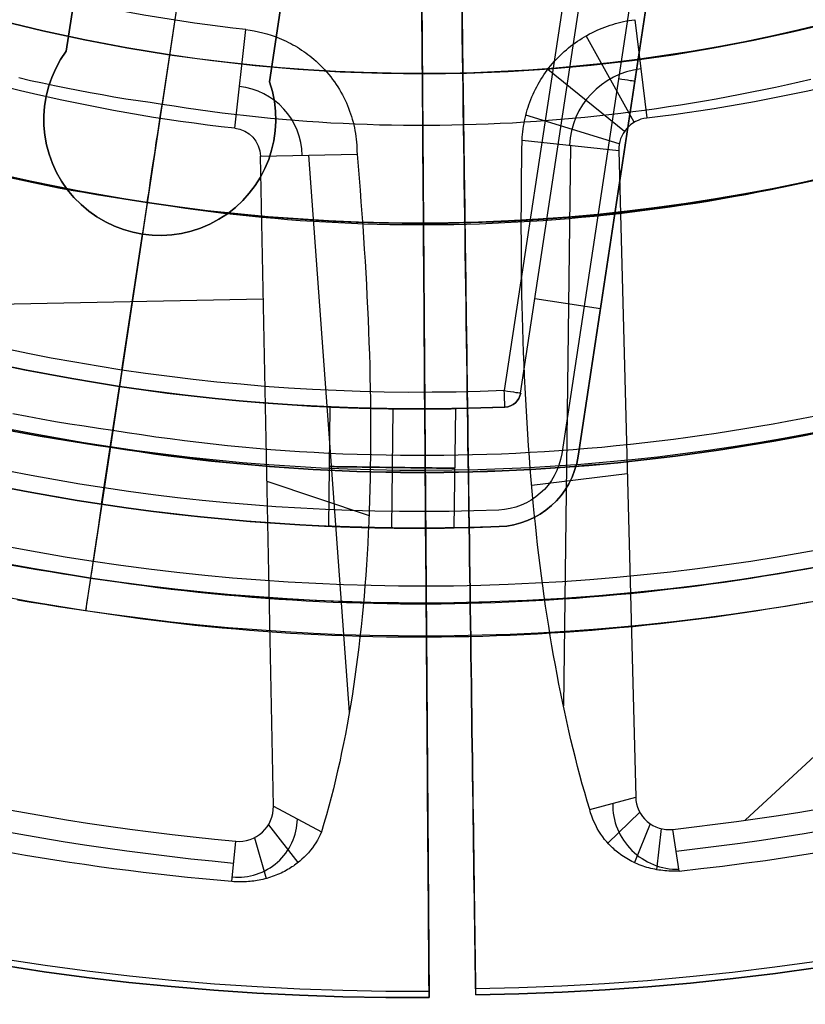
# Model space of a CAD drawing. Extents: x 1448 to 2588, y -916 to 723.
# Tile 7 of 37: x 2005 to 2029, y -1 to 29. Entities that reach past the tile are written whole.
import ezdxf

# ---------------------------------------------------------------- set-up
doc = ezdxf.new("R2010")
doc.units = 0
doc.layers.add('1', color=7, linetype='CONTINUOUS')

msp = doc.modelspace()

# ---------------------------------------------------------------- linework, layer by layer
at = {"layer": '1', "color": 250}
for p, q in [((2014.466, 59.699, 110.735), (2009.459, 26.544, 110.735)), ((2014.176, 57.774, 584.2), (2007.896, 16.195, 584.2)), ((2014.176, 57.774, 585.2), (2007.896, 16.195, 585.2)), ((2011.349, 39.058, 43.739), (2007.971, 16.698, 43.739)), ((2017.241, 37.258, 20.937), (2017.514, -0.432, 20.937)), ((2018.396, 37.335, 20.937), (2018.92, -0.352, 20.937)), ((2027.053, 4.924, 25.37), (2054.272, 30.163, 25.37)), ((2023.721, 29.1, 39.778), (2024.082, 26.132, 25.37)), ((2011.649, 25.829, 25.37), (2011.982, 28.8, 39.772)), ((2023.702, 26.001, 25.37), (2022.257, 28.615, 39.759)), ((2009.685, 28.042, 100.739), (2007.374, 12.74, 100.739)), ((2009.685, 28.042, 52.239), (2007.896, 16.197, 52.239)), ((2009.685, 28.042, 52.239), (2009.685, 28.042, 100.739)), ((2023.409, 25.725, 25.37), (2021.1, 27.601, 39.691)), ((2018.542, 26.785, 2.281), (2018.542, 26.785, 39.628)), ((2017.318, 26.707, 2.281), (2017.318, 26.707, 39.628)), ((2023.254, 25.354, 25.37), (2020.435, 26.222, 39.557)), ((2020.323, 25.465, 39.461), (2023.238, 25.152, 25.37)), ((2021.78, 25.309, 32.416), (2021.566, 8.377, 32.416)), ((2012.425, 24.978, 25.37), (2015.34, 25.036, 39.415)), ((2012.817, 5.345, 25.37), (2012.425, 24.978, 25.37)), ((2015.111, 8.191, 32.392), (2013.882, 25.007, 32.392)), ((2023.238, 25.152, 25.37), (2023.75, 5.625, 25.37)), ((2009.011, 23.577, 102.539), (2007.374, 12.74, 102.539)), ((2009.011, 23.577, 102.539), (2009.011, 23.577, 107.735)), ((1973.479, 19.891, 25.37), (2012.511, 20.669, 25.37)), ((2007.896, 16.197, 44.246), (2007.896, 16.197, 52.239)), ((2023.494, 15.388, 25.37), (2020.612, 15.035, 36.397)), ((2012.621, 15.162, 25.37), (2015.703, 14.129, 36.028)), ((2007.374, 12.74, 100.739), (2007.374, 12.74, 102.539)), ((2007.298, 12.24, 639.2), (2007.149, 11.251, 639.2)), ((2007.298, 12.24, 589.2), (2007.298, 12.24, 639.2)), ((2007.149, 11.251, 589.2), (2007.149, 11.251, 639.2)), ((2022.362, 5.246, 29.763), (2023.75, 5.625, 25.37)), ((2012.817, 5.345, 25.37), (2014.266, 4.571, 29.279)), ((2023.873, 5.167, 25.37), (2022.908, 4.236, 28.749)), ((2012.668, 4.788, 25.37), (2013.558, 3.645, 28.319)), ((2024.19, 4.817, 25.37), (2023.712, 3.644, 28.076)), ((2024.516, 4.671, 25.37), (2024.381, 3.432, 27.789)), ((2025.066, 3.388, 27.672), (2024.872, 4.648, 25.37)), ((2011.565, 3.072, 27.58), (2011.68, 4.29, 25.37)), ((2012.246, 4.397, 25.37), (2012.596, 3.164, 27.754)), ((2017.514, -0.432, 16.07), (2017.513, -0.247, 16.07)), ((2017.514, -0.432, 23.63), (2017.513, -0.247, 23.63)), ((2018.918, -0.167, 16.07), (2018.92, -0.352, 16.07)), ((2018.918, -0.167, 23.63), (2018.92, -0.352, 23.63)), ((2017.514, -0.432, 16.07), (2017.514, -0.432, 23.63)), ((2018.92, -0.352, 23.63), (2018.92, -0.352, 16.07))]:
    msp.add_line(p, q, dxfattribs=at)
at = {"layer": '1', "color": 8}
for p, q in [((2023.945, 45.45, 638), (2019.784, 17.9, 638)), ((2020.278, 17.825, 637.5), (2024.439, 45.376, 637.5)), ((2009.072, 44.741, 640), (2006.567, 28.154, 640)), ((2006.567, 28.154, 638), (2009.072, 44.741, 638)), ((2006.567, 28.154, 639), (2009.072, 44.741, 639)), ((2015.202, 43.815, 638), (2012.697, 27.228, 638)), ((2012.697, 27.228, 640), (2015.202, 43.815, 640)), ((2015.202, 43.815, 639), (2012.697, 27.228, 639)), ((2024.906, 38.422, 640), (2021.518, 15.99, 640)), ((2022.012, 15.916, 639.5), (2025.435, 38.578, 639.5)), ((2020.278, 17.825, 630), (2022.088, 29.808, 630)), ((2024.065, 29.51, 630), (2022.012, 15.916, 630)), ((2006.567, 28.154, 640), (2006.567, 28.154, 638)), ((2012.697, 27.228, 638), (2012.697, 27.228, 640)), ((2005.929, 26.607, 640), (2005.929, 26.607, 638)), ((2012.85, 25.562, 640), (2012.85, 25.562, 638)), ((2008.247, 18.52, 638), (2008.867, 22.624, 638)), ((2008.867, 22.624, 640), (2008.867, 22.624, 638)), ((2020.708, 20.676, 630), (2022.686, 20.377, 630)), ((2007.634, 14.466, 630), (2008.172, 18.026, 630)), ((2008.172, 18.026, 637.5), (2008.172, 18.026, 630)), ((2020.278, 17.825, 630), (2020.278, 17.825, 637.5)), ((2014.524, 17.406, 634), (2014.476, 13.805, 634)), ((2014.524, 17.406, 634), (2014.476, 13.805, 634)), ((2016.424, 17.351, 635.9), (2016.376, 13.752, 635.9)), ((2016.424, 17.351, 632.1), (2016.376, 13.752, 632.1)), ((2018.276, 13.754, 634), (2018.324, 17.356, 634)), ((2019.805, 17.401, 630), (2019.805, 17.401, 637.5)), ((2022.012, 15.916, 630), (2022.012, 15.916, 639.5)), ((2007.634, 14.466, 639.5), (2007.634, 14.466, 630)), ((2019.634, 13.791, 639.5), (2019.634, 13.791, 630)), ((2019.634, 13.791, 630), (2019.634, 13.791, 639.5))]:
    msp.add_line(p, q, dxfattribs=at)
at = {"layer": '1', "color": 250}
for points in [[(2009.459, 26.544), (2009.095, 26.595), (2008.732, 26.648), (2008.369, 26.705), (2008.007, 26.765), (2007.646, 26.827), (2007.285, 26.892), (2006.925, 26.96), (2006.565, 27.03), (2006.207, 27.103), (2005.849, 27.179), (2005.491, 27.258), (2005.135, 27.34)], [(2029.036, 27.299), (2028.681, 27.216), (2028.326, 27.135), (2027.97, 27.057), (2027.613, 26.981), (2027.256, 26.908), (2026.898, 26.837), (2026.54, 26.769), (2026.181, 26.703), (2025.822, 26.64), (2025.462, 26.579), (2025.102, 26.521), (2024.742, 26.466), (2024.381, 26.413), (2024.02, 26.362), (2023.659, 26.314), (2023.297, 26.269), (2022.935, 26.227), (2022.572, 26.187), (2022.21, 26.149), (2021.847, 26.114), (2021.483, 26.082), (2021.12, 26.053), (2020.756, 26.026), (2020.392, 26.002), (2020.028, 25.98), (2019.664, 25.961), (2019.299, 25.945), (2018.935, 25.931), (2018.57, 25.921), (2018.205, 25.912), (2017.84, 25.907), (2017.475, 25.904), (2017.11, 25.904), (2016.745, 25.907), (2016.38, 25.912), (2016.015, 25.92), (2015.65, 25.931), (2015.285, 25.945), (2014.92, 25.961), (2014.555, 25.98), (2014.19, 26.002), (2013.825, 26.027), (2013.46, 26.055), (2013.095, 26.085), (2012.731, 26.118), (2012.366, 26.154), (2012.002, 26.193), (2011.638, 26.234), (2011.274, 26.279), (2010.911, 26.326), (2010.547, 26.376), (2010.184, 26.429), (2009.821, 26.485), (2009.459, 26.544)], [(2009.011, 23.577), (2008.626, 23.631), (2008.242, 23.688), (2007.858, 23.748), (2007.475, 23.811), (2007.093, 23.877), (2006.712, 23.946), (2006.331, 24.017), (2005.951, 24.092), (2005.571, 24.169), (2005.192, 24.25), (2004.814, 24.333)], [(2028.965, 24.203), (2028.589, 24.12), (2028.211, 24.04), (2027.834, 23.962), (2027.455, 23.888), (2027.076, 23.815), (2026.697, 23.746), (2026.317, 23.679), (2025.937, 23.615), (2025.556, 23.553), (2025.175, 23.495), (2024.794, 23.439), (2024.412, 23.385), (2024.029, 23.335), (2023.647, 23.287), (2023.264, 23.242), (2022.88, 23.2), (2022.497, 23.16), (2022.113, 23.123), (2021.729, 23.089), (2021.344, 23.058), (2020.96, 23.03), (2020.575, 23.004), (2020.19, 22.981), (2019.804, 22.961), (2019.419, 22.944), (2019.033, 22.93), (2018.647, 22.918), (2018.262, 22.91), (2017.876, 22.904), (2017.49, 22.901), (2017.104, 22.901), (2016.717, 22.904), (2016.331, 22.909), (2015.945, 22.918), (2015.559, 22.93), (2015.173, 22.944), (2014.786, 22.961), (2014.4, 22.982), (2014.014, 23.005), (2013.628, 23.031), (2013.243, 23.06), (2012.857, 23.092), (2012.471, 23.127), (2012.086, 23.165), (2011.701, 23.206), (2011.316, 23.25), (2010.931, 23.297), (2010.546, 23.347), (2010.162, 23.4), (2009.778, 23.456), (2009.394, 23.515), (2009.011, 23.577)], [(2007.971, 16.698), (2007.538, 16.758), (2007.105, 16.823), (2006.673, 16.89), (2006.242, 16.961), (2005.812, 17.035), (2005.382, 17.113), (2004.953, 17.193)], [(2029.174, 17.132), (2028.748, 17.047), (2028.321, 16.966), (2027.894, 16.888), (2027.466, 16.812), (2027.038, 16.74), (2026.609, 16.671), (2026.18, 16.605), (2025.75, 16.542), (2025.32, 16.482), (2024.889, 16.425), (2024.458, 16.371), (2024.027, 16.32), (2023.595, 16.272), (2023.163, 16.228), (2022.73, 16.186), (2022.297, 16.148), (2021.864, 16.113), (2021.431, 16.081), (2020.997, 16.052), (2020.564, 16.026), (2020.13, 16.004), (2019.696, 15.984), (2019.261, 15.968), (2018.827, 15.955), (2018.392, 15.946), (2017.957, 15.939), (2017.522, 15.936), (2017.088, 15.936), (2016.653, 15.939), (2016.218, 15.945), (2015.783, 15.955), (2015.348, 15.968), (2014.913, 15.984), (2014.478, 16.004), (2014.043, 16.027), (2013.608, 16.053), (2013.173, 16.082), (2012.739, 16.115), (2012.304, 16.151), (2011.87, 16.191), (2011.436, 16.233), (2011.002, 16.28), (2010.568, 16.329), (2010.135, 16.382), (2009.701, 16.438), (2009.268, 16.498), (2008.836, 16.561), (2008.403, 16.628), (2007.971, 16.698)], [(2004.852, 16.695), (2005.285, 16.613), (2005.718, 16.535), (2006.152, 16.46), (2006.587, 16.389), (2007.022, 16.321), (2007.459, 16.256), (2007.896, 16.195)], [(2004.852, 16.695), (2005.285, 16.613), (2005.718, 16.535), (2006.152, 16.46), (2006.587, 16.389), (2007.022, 16.321), (2007.459, 16.256), (2007.896, 16.195)], [(2007.896, 16.197), (2007.459, 16.258), (2007.023, 16.323), (2006.587, 16.391), (2006.152, 16.462), (2005.718, 16.537), (2005.285, 16.615), (2004.853, 16.697)], [(2029.272, 16.634), (2028.842, 16.549), (2028.412, 16.467), (2027.981, 16.388), (2027.55, 16.312), (2027.118, 16.24), (2026.686, 16.17), (2026.253, 16.103), (2025.819, 16.04), (2025.386, 15.979), (2024.952, 15.922), (2024.517, 15.867), (2024.082, 15.816), (2023.647, 15.768), (2023.211, 15.723), (2022.775, 15.681), (2022.339, 15.643), (2021.902, 15.607), (2021.465, 15.575), (2021.028, 15.546), (2020.591, 15.52), (2020.153, 15.497), (2019.716, 15.478), (2019.278, 15.462), (2018.84, 15.449), (2018.402, 15.439), (2017.963, 15.432), (2017.525, 15.429), (2017.086, 15.429), (2016.648, 15.432), (2016.209, 15.438), (2015.771, 15.448), (2015.332, 15.461), (2014.894, 15.478), (2014.455, 15.497), (2014.017, 15.52), (2013.578, 15.547), (2013.14, 15.576), (2012.702, 15.61), (2012.264, 15.646), (2011.826, 15.686), (2011.388, 15.729), (2010.951, 15.775), (2010.514, 15.825), (2010.077, 15.879), (2009.64, 15.935), (2009.203, 15.996), (2008.767, 16.059), (2008.331, 16.126), (2007.896, 16.197)], [(2007.896, 16.195), (2008.331, 16.124), (2008.767, 16.057), (2009.203, 15.994), (2009.64, 15.934), (2010.076, 15.877), (2010.513, 15.823), (2010.951, 15.773), (2011.388, 15.727), (2011.826, 15.684), (2012.264, 15.644), (2012.702, 15.608), (2013.14, 15.575), (2013.578, 15.545), (2014.017, 15.518), (2014.455, 15.495), (2014.894, 15.476), (2015.332, 15.459), (2015.771, 15.446), (2016.209, 15.436), (2016.648, 15.43), (2017.086, 15.427), (2017.525, 15.427), (2017.963, 15.43), (2018.402, 15.437), (2018.84, 15.447), (2019.278, 15.46), (2019.716, 15.476), (2020.154, 15.495), (2020.591, 15.518), (2021.028, 15.544), (2021.466, 15.573), (2021.902, 15.605), (2022.339, 15.641), (2022.775, 15.679), (2023.211, 15.721), (2023.647, 15.766), (2024.082, 15.814), (2024.517, 15.865), (2024.952, 15.92), (2025.386, 15.977), (2025.82, 16.038), (2026.253, 16.101), (2026.686, 16.168), (2027.118, 16.238), (2027.55, 16.31), (2027.981, 16.386), (2028.412, 16.465), (2028.843, 16.547), (2029.272, 16.632)], [(2007.896, 16.195), (2008.331, 16.124), (2008.767, 16.057), (2009.203, 15.994), (2009.64, 15.934), (2010.076, 15.877), (2010.513, 15.823), (2010.951, 15.773), (2011.388, 15.727), (2011.826, 15.684), (2012.264, 15.644), (2012.702, 15.608), (2013.14, 15.575), (2013.578, 15.545), (2014.017, 15.518), (2014.455, 15.495), (2014.894, 15.476), (2015.332, 15.459), (2015.771, 15.446), (2016.209, 15.436), (2016.648, 15.43), (2017.086, 15.427), (2017.525, 15.427), (2017.963, 15.43), (2018.402, 15.437), (2018.84, 15.447), (2019.278, 15.46), (2019.716, 15.476), (2020.154, 15.495), (2020.591, 15.518), (2021.028, 15.544), (2021.466, 15.573), (2021.902, 15.605), (2022.339, 15.641), (2022.775, 15.679), (2023.211, 15.721), (2023.647, 15.766), (2024.082, 15.814), (2024.517, 15.865), (2024.952, 15.92), (2025.386, 15.977), (2025.82, 16.038), (2026.253, 16.101), (2026.686, 16.168), (2027.118, 16.238), (2027.55, 16.31), (2027.981, 16.386), (2028.412, 16.465), (2028.843, 16.547), (2029.272, 16.632)], [(2007.298, 12.24), (2006.893, 12.298), (2006.488, 12.359), (2006.083, 12.423), (2005.679, 12.49), (2005.276, 12.559), (2004.873, 12.631)], [(2029.233, 12.573), (2028.832, 12.499), (2028.43, 12.428), (2028.028, 12.359), (2027.626, 12.293), (2027.223, 12.229), (2026.82, 12.167), (2026.416, 12.108), (2026.012, 12.052), (2025.608, 11.998), (2025.203, 11.947), (2024.798, 11.898), (2024.393, 11.851), (2023.988, 11.807), (2023.582, 11.766), (2023.176, 11.727), (2022.77, 11.691), (2022.363, 11.657), (2021.956, 11.626), (2021.55, 11.597), (2021.143, 11.571), (2020.735, 11.547), (2020.328, 11.526), (2019.92, 11.508), (2019.513, 11.492), (2019.105, 11.479), (2018.697, 11.468), (2018.289, 11.46), (2017.881, 11.454), (2017.473, 11.451), (2017.065, 11.451), (2016.657, 11.453), (2016.249, 11.458), (2015.841, 11.466), (2015.433, 11.476), (2015.025, 11.489), (2014.617, 11.504), (2014.209, 11.522), (2013.801, 11.543), (2013.394, 11.566), (2012.986, 11.593), (2012.578, 11.621), (2012.171, 11.653), (2011.764, 11.687), (2011.357, 11.723), (2010.95, 11.763), (2010.543, 11.805), (2010.137, 11.85), (2009.73, 11.897), (2009.324, 11.948), (2008.919, 12.001), (2008.513, 12.056), (2008.108, 12.115), (2007.703, 12.176), (2007.298, 12.24)], [(2007.149, 11.251), (2006.737, 11.31), (2006.326, 11.372), (2005.916, 11.437), (2005.506, 11.505), (2005.096, 11.575)], [(2029.006, 11.514), (2028.599, 11.442), (2028.191, 11.372), (2027.782, 11.305), (2027.373, 11.24), (2026.964, 11.177), (2026.554, 11.118), (2026.144, 11.06), (2025.734, 11.006), (2025.323, 10.953), (2024.912, 10.904), (2024.501, 10.857), (2024.089, 10.812), (2023.677, 10.77), (2023.265, 10.731), (2022.853, 10.694), (2022.44, 10.659), (2022.028, 10.628), (2021.615, 10.599), (2021.201, 10.572), (2020.788, 10.548), (2020.375, 10.527), (2019.961, 10.508), (2019.547, 10.492), (2019.133, 10.478), (2018.719, 10.468), (2018.305, 10.459), (2017.891, 10.454), (2017.477, 10.451), (2017.063, 10.45), (2016.649, 10.453), (2016.234, 10.458), (2015.82, 10.465), (2015.406, 10.476), (2014.992, 10.489), (2014.578, 10.504), (2014.164, 10.523), (2013.75, 10.544), (2013.336, 10.568), (2012.922, 10.594), (2012.508, 10.623), (2012.095, 10.655), (2011.682, 10.69), (2011.268, 10.727), (2010.855, 10.767), (2010.443, 10.81), (2010.03, 10.855), (2009.618, 10.904), (2009.205, 10.955), (2008.794, 11.008), (2008.382, 11.065), (2007.971, 11.124), (2007.56, 11.186), (2007.149, 11.251)]]:
    msp.add_lwpolyline(points, dxfattribs=at)
at = {"layer": '1', "color": 8, "extrusion": (0.149344, 0.988785, 2.99864e-11)}
msp.add_lwpolyline([(-1996.459, 640), (-1996.487, 639.997), (-1996.515, 639.993), (-1996.541, 639.988), (-1996.554, 639.986), (-1996.567, 639.983), (-1996.579, 639.98), (-1996.592, 639.976), (-1996.604, 639.973), (-1996.616, 639.969), (-1996.628, 639.965), (-1996.639, 639.961), (-1996.651, 639.957), (-1996.662, 639.953), (-1996.673, 639.948), (-1996.683, 639.943), (-1996.694, 639.938), (-1996.704, 639.933), (-1996.715, 639.927), (-1996.724, 639.922), (-1996.734, 639.916), (-1996.744, 639.91), (-1996.753, 639.903), (-1996.762, 639.897), (-1996.771, 639.89), (-1996.78, 639.883), (-1996.788, 639.876), (-1996.797, 639.869), (-1996.805, 639.861), (-1996.813, 639.854), (-1996.82, 639.846), (-1996.828, 639.838), (-1996.835, 639.829), (-1996.842, 639.821), (-1996.849, 639.812), (-1996.856, 639.803), (-1996.862, 639.794), (-1996.869, 639.785), (-1996.875, 639.775), (-1996.881, 639.765), (-1996.886, 639.755), (-1996.892, 639.745), (-1996.897, 639.735), (-1996.902, 639.724), (-1996.907, 639.714), (-1996.912, 639.703), (-1996.916, 639.692), (-1996.921, 639.68), (-1996.925, 639.669), (-1996.928, 639.657), (-1996.932, 639.645), (-1996.936, 639.633), (-1996.939, 639.62), (-1996.942, 639.608), (-1996.945, 639.595), (-1996.947, 639.582), (-1996.952, 639.556), (-1996.956, 639.528), (-1996.959, 639.5)], dxfattribs=at)
at = {"layer": '1', "color": 8, "extrusion": (0.9993, 0.037415, -3.2188e-09)}
msp.add_lwpolyline([(-61.284, 640), (-61.312, 639.997), (-61.34, 639.993), (-61.366, 639.988), (-61.379, 639.986), (-61.392, 639.983), (-61.405, 639.98), (-61.417, 639.976), (-61.429, 639.973), (-61.441, 639.969), (-61.453, 639.965), (-61.464, 639.961), (-61.476, 639.957), (-61.487, 639.953), (-61.498, 639.948), (-61.509, 639.943), (-61.519, 639.938), (-61.53, 639.933), (-61.54, 639.927), (-61.55, 639.922), (-61.559, 639.916), (-61.569, 639.91), (-61.578, 639.903), (-61.587, 639.897), (-61.596, 639.89), (-61.605, 639.883), (-61.613, 639.876), (-61.622, 639.869), (-61.63, 639.861), (-61.638, 639.854), (-61.646, 639.846), (-61.653, 639.838), (-61.66, 639.829), (-61.667, 639.821), (-61.674, 639.812), (-61.681, 639.803), (-61.688, 639.794), (-61.694, 639.785), (-61.7, 639.775), (-61.706, 639.765), (-61.712, 639.755), (-61.717, 639.745), (-61.722, 639.735), (-61.727, 639.724), (-61.732, 639.714), (-61.737, 639.703), (-61.741, 639.692), (-61.746, 639.68), (-61.75, 639.669), (-61.754, 639.657), (-61.757, 639.645), (-61.761, 639.633), (-61.764, 639.62), (-61.767, 639.608), (-61.77, 639.595), (-61.773, 639.582), (-61.777, 639.556), (-61.781, 639.528), (-61.784, 639.5)], dxfattribs=at)
at = {"layer": '1', "color": 250}
for points in [[(2020.323, 25.465, 39.461), (2020.328, 25.549, 39.473), (2020.335, 25.633, 39.484), (2020.343, 25.717, 39.495), (2020.353, 25.8, 39.506), (2020.365, 25.883, 39.517), (2020.379, 25.966, 39.527), (2020.395, 26.048, 39.538), (2020.413, 26.13, 39.548), (2020.432, 26.212, 39.557), (2020.453, 26.293, 39.567), (2020.476, 26.374, 39.576), (2020.501, 26.454, 39.585), (2020.527, 26.534, 39.594), (2020.556, 26.613, 39.603), (2020.586, 26.692, 39.611), (2020.618, 26.77, 39.619), (2020.652, 26.848, 39.627), (2020.687, 26.925, 39.635), (2020.724, 27, 39.642), (2020.763, 27.076, 39.649), (2020.803, 27.15, 39.656), (2020.845, 27.223, 39.663), (2020.889, 27.295, 39.669), (2020.934, 27.367, 39.675), (2020.981, 27.437, 39.681), (2021.029, 27.506, 39.687), (2021.079, 27.575, 39.693), (2021.131, 27.642, 39.698), (2021.183, 27.708, 39.703), (2021.238, 27.773, 39.708), (2021.294, 27.837, 39.713), (2021.351, 27.899, 39.717), (2021.41, 27.961, 39.721), (2021.469, 28.021, 39.726), (2021.531, 28.079, 39.729), (2021.593, 28.136, 39.733), (2021.657, 28.192, 39.737), (2021.721, 28.246, 39.74), (2021.787, 28.299, 39.743), (2021.854, 28.351, 39.746), (2021.923, 28.401, 39.749), (2021.992, 28.449, 39.752), (2022.062, 28.496, 39.754), (2022.134, 28.542, 39.757), (2022.206, 28.586, 39.759), (2022.28, 28.628, 39.761), (2022.354, 28.669, 39.763), (2022.429, 28.708, 39.765), (2022.505, 28.746, 39.766), (2022.582, 28.781, 39.768), (2022.66, 28.816, 39.769), (2022.738, 28.848, 39.771), (2022.817, 28.879, 39.772), (2022.897, 28.908, 39.773), (2022.977, 28.935, 39.774), (2023.058, 28.96, 39.775), (2023.139, 28.984, 39.776), (2023.221, 29.006, 39.776), (2023.303, 29.026, 39.777), (2023.386, 29.045, 39.777), (2023.469, 29.061, 39.778), (2023.553, 29.076, 39.778), (2023.637, 29.089, 39.778), (2023.721, 29.1, 39.778)], [(2011.982, 28.8, 39.772), (2012.111, 28.783, 39.772), (2012.241, 28.762, 39.771), (2012.369, 28.736, 39.771), (2012.496, 28.706, 39.77), (2012.622, 28.672, 39.768), (2012.747, 28.633, 39.767), (2012.871, 28.59, 39.765), (2012.993, 28.543, 39.763), (2013.064, 28.513, 39.761), (2013.134, 28.482, 39.76), (2013.204, 28.45, 39.758), (2013.273, 28.416, 39.757), (2013.341, 28.381, 39.755), (2013.408, 28.344, 39.753), (2013.475, 28.306, 39.751), (2013.541, 28.267, 39.749), (2013.606, 28.226, 39.746), (2013.67, 28.184, 39.744), (2013.733, 28.141, 39.741), (2013.796, 28.097, 39.738), (2013.857, 28.051, 39.736), (2013.918, 28.004, 39.733), (2013.978, 27.956, 39.729), (2014.037, 27.906, 39.726), (2014.106, 27.845, 39.722), (2014.174, 27.782, 39.717), (2014.241, 27.717, 39.713), (2014.306, 27.651, 39.708), (2014.369, 27.583, 39.703), (2014.43, 27.514, 39.697), (2014.49, 27.443, 39.692), (2014.548, 27.371, 39.686), (2014.604, 27.297, 39.68), (2014.658, 27.222, 39.673), (2014.71, 27.146, 39.666), (2014.761, 27.069, 39.659), (2014.809, 26.99, 39.652), (2014.856, 26.91, 39.644), (2014.901, 26.829, 39.636), (2014.943, 26.746, 39.628), (2014.982, 26.667, 39.62), (2015.019, 26.587, 39.612), (2015.054, 26.506, 39.603), (2015.087, 26.424, 39.594), (2015.118, 26.342, 39.585), (2015.147, 26.259, 39.576), (2015.174, 26.176, 39.566), (2015.198, 26.092, 39.556), (2015.221, 26.007, 39.546), (2015.242, 25.922, 39.536), (2015.261, 25.836, 39.525), (2015.278, 25.75, 39.514), (2015.293, 25.664, 39.503), (2015.306, 25.577, 39.491), (2015.317, 25.49, 39.479), (2015.326, 25.402, 39.467), (2015.332, 25.311, 39.454), (2015.337, 25.219, 39.441), (2015.339, 25.128, 39.428), (2015.34, 25.036, 39.415)], [(2022.362, 5.246, 29.763), (2022.286, 5.501, 30.004), (2022.211, 5.759, 30.241), (2022.138, 6.019, 30.477), (2022.067, 6.281, 30.71), (2021.997, 6.546, 30.94), (2021.928, 6.814, 31.168), (2021.861, 7.083, 31.393), (2021.796, 7.355, 31.616), (2021.732, 7.629, 31.836), (2021.669, 7.906, 32.054), (2021.608, 8.184, 32.269), (2021.549, 8.465, 32.481), (2021.49, 8.748, 32.691), (2021.434, 9.033, 32.898), (2021.379, 9.321, 33.103), (2021.325, 9.61, 33.304), (2021.272, 9.902, 33.503), (2021.222, 10.196, 33.7), (2021.172, 10.492, 33.893), (2021.124, 10.79, 34.084), (2021.078, 11.09, 34.272), (2021.032, 11.392, 34.457), (2020.989, 11.696, 34.64), (2020.946, 12.002, 34.819), (2020.906, 12.31, 34.996), (2020.866, 12.62, 35.17), (2020.828, 12.932, 35.341), (2020.791, 13.246, 35.509), (2020.756, 13.561, 35.675), (2020.722, 13.879, 35.837), (2020.69, 14.198, 35.996), (2020.659, 14.52, 36.153), (2020.627, 14.859, 36.314), (2020.598, 15.201, 36.472), (2020.569, 15.544, 36.626), (2020.543, 15.888, 36.777), (2020.517, 16.234, 36.925), (2020.494, 16.582, 37.068), (2020.471, 16.931, 37.209), (2020.451, 17.281, 37.345), (2020.431, 17.633, 37.479), (2020.413, 17.987, 37.608), (2020.396, 18.341, 37.734), (2020.381, 18.697, 37.857), (2020.367, 19.055, 37.976), (2020.354, 19.414, 38.091), (2020.343, 19.774, 38.203), (2020.333, 20.135, 38.311), (2020.325, 20.463, 38.406), (2020.318, 20.792, 38.497), (2020.312, 21.121, 38.586), (2020.308, 21.451, 38.672), (2020.304, 21.782, 38.754), (2020.301, 22.114, 38.834), (2020.299, 22.446, 38.91), (2020.298, 22.779, 38.984), (2020.298, 23.113, 39.054), (2020.299, 23.447, 39.121), (2020.301, 23.782, 39.186), (2020.304, 24.118, 39.247), (2020.307, 24.454, 39.305), (2020.312, 24.79, 39.36), (2020.317, 25.128, 39.412), (2020.323, 25.465, 39.461)], [(2015.34, 25.036, 39.415), (2015.371, 24.675, 39.359), (2015.401, 24.314, 39.3), (2015.431, 23.954, 39.237), (2015.459, 23.595, 39.171), (2015.486, 23.237, 39.102), (2015.512, 22.879, 39.028), (2015.537, 22.522, 38.952), (2015.56, 22.166, 38.872), (2015.582, 21.811, 38.788), (2015.603, 21.456, 38.701), (2015.623, 21.103, 38.611), (2015.641, 20.75, 38.517), (2015.658, 20.399, 38.42), (2015.674, 20.048, 38.319), (2015.688, 19.699, 38.215), (2015.701, 19.35, 38.108), (2015.712, 19.002, 37.997), (2015.722, 18.656, 37.882), (2015.73, 18.311, 37.765), (2015.737, 17.966, 37.643), (2015.743, 17.623, 37.519), (2015.747, 17.281, 37.391), (2015.749, 16.94, 37.26), (2015.749, 16.601, 37.125), (2015.748, 16.262, 36.987), (2015.746, 15.925, 36.845), (2015.741, 15.59, 36.701), (2015.735, 15.255, 36.553), (2015.728, 14.922, 36.401), (2015.718, 14.59, 36.246), (2015.707, 14.26, 36.088), (2015.694, 13.931, 35.927), (2015.679, 13.605, 35.763), (2015.663, 13.281, 35.596), (2015.644, 12.96, 35.426), (2015.624, 12.64, 35.253), (2015.602, 12.322, 35.077), (2015.578, 12.006, 34.898), (2015.552, 11.692, 34.717), (2015.524, 11.38, 34.532), (2015.495, 11.071, 34.345), (2015.463, 10.763, 34.154), (2015.43, 10.458, 33.961), (2015.395, 10.155, 33.765), (2015.357, 9.853, 33.566), (2015.318, 9.555, 33.365), (2015.277, 9.258, 33.16), (2015.234, 8.963, 32.953), (2015.189, 8.671, 32.743), (2015.142, 8.381, 32.53), (2015.093, 8.093, 32.315), (2015.042, 7.808, 32.097), (2014.988, 7.525, 31.876), (2014.933, 7.244, 31.653), (2014.876, 6.966, 31.427), (2014.817, 6.69, 31.199), (2014.755, 6.417, 30.968), (2014.692, 6.145, 30.734), (2014.626, 5.877, 30.498), (2014.559, 5.611, 30.259), (2014.489, 5.347, 30.018), (2014.417, 5.086, 29.774), (2014.343, 4.827, 29.528), (2014.266, 4.571, 29.279)], [(2025.066, 3.388, 27.672), (2025.003, 3.385, 27.676), (2024.941, 3.384, 27.681), (2024.878, 3.384, 27.688), (2024.816, 3.386, 27.696), (2024.754, 3.388, 27.705), (2024.692, 3.392, 27.716), (2024.631, 3.397, 27.727), (2024.57, 3.404, 27.74), (2024.507, 3.412, 27.755), (2024.446, 3.421, 27.771), (2024.385, 3.431, 27.788), (2024.325, 3.443, 27.806), (2024.265, 3.455, 27.826), (2024.206, 3.469, 27.846), (2024.147, 3.485, 27.868), (2024.09, 3.501, 27.891), (2024.029, 3.52, 27.916), (2023.97, 3.54, 27.943), (2023.911, 3.561, 27.97), (2023.854, 3.583, 27.999), (2023.797, 3.606, 28.029), (2023.742, 3.63, 28.059), (2023.687, 3.656, 28.091), (2023.633, 3.682, 28.123), (2023.581, 3.71, 28.156), (2023.53, 3.738, 28.191), (2023.479, 3.768, 28.225), (2023.43, 3.798, 28.261), (2023.381, 3.829, 28.298), (2023.334, 3.861, 28.335), (2023.288, 3.894, 28.372), (2023.242, 3.928, 28.411), (2023.202, 3.96, 28.447), (2023.162, 3.992, 28.483), (2023.123, 4.025, 28.52), (2023.085, 4.059, 28.557), (2023.048, 4.093, 28.595), (2023.011, 4.128, 28.633), (2022.976, 4.163, 28.671), (2022.942, 4.199, 28.71), (2022.875, 4.273, 28.788), (2022.813, 4.348, 28.868), (2022.754, 4.425, 28.949), (2022.698, 4.504, 29.031), (2022.642, 4.591, 29.12), (2022.59, 4.68, 29.211), (2022.542, 4.771, 29.302), (2022.498, 4.863, 29.393), (2022.458, 4.957, 29.486), (2022.422, 5.052, 29.578), (2022.39, 5.148, 29.671), (2022.362, 5.246, 29.763)], [(2014.266, 4.571, 29.279), (2014.23, 4.488, 29.197), (2014.19, 4.406, 29.116), (2014.146, 4.326, 29.035), (2014.099, 4.246, 28.954), (2014.048, 4.168, 28.874), (2013.993, 4.092, 28.796), (2013.935, 4.017, 28.718), (2013.874, 3.945, 28.642), (2013.813, 3.878, 28.571), (2013.748, 3.812, 28.501), (2013.68, 3.749, 28.432), (2013.645, 3.718, 28.398), (2013.61, 3.687, 28.365), (2013.573, 3.657, 28.332), (2013.536, 3.627, 28.299), (2013.497, 3.599, 28.267), (2013.458, 3.57, 28.236), (2013.419, 3.542, 28.204), (2013.378, 3.515, 28.174), (2013.336, 3.488, 28.143), (2013.294, 3.462, 28.114), (2013.247, 3.434, 28.081), (2013.198, 3.407, 28.05), (2013.149, 3.381, 28.019), (2013.099, 3.355, 27.989), (2013.049, 3.331, 27.96), (2012.997, 3.307, 27.932), (2012.945, 3.284, 27.905), (2012.892, 3.263, 27.878), (2012.838, 3.242, 27.853), (2012.783, 3.222, 27.828), (2012.727, 3.203, 27.804), (2012.671, 3.186, 27.782), (2012.614, 3.169, 27.76), (2012.556, 3.153, 27.74), (2012.497, 3.139, 27.72), (2012.438, 3.126, 27.702), (2012.385, 3.115, 27.687), (2012.332, 3.105, 27.672), (2012.278, 3.096, 27.659), (2012.224, 3.089, 27.647), (2012.17, 3.082, 27.635), (2012.116, 3.076, 27.625), (2012.061, 3.071, 27.616), (2012.006, 3.067, 27.608), (2011.951, 3.064, 27.6), (2011.896, 3.062, 27.594), (2011.841, 3.061, 27.589), (2011.786, 3.061, 27.585), (2011.731, 3.063, 27.582), (2011.676, 3.065, 27.58), (2011.62, 3.068, 27.579), (2011.565, 3.072, 27.58)], [(2011.565, 3.072, 27.58), (2011.119, 3.112, 27.586), (2010.673, 3.154, 27.593), (2010.227, 3.199, 27.599), (2009.781, 3.246, 27.606), (2009.336, 3.296, 27.612), (2008.891, 3.349, 27.618), (2008.447, 3.404, 27.624), (2008.002, 3.462, 27.63), (2007.557, 3.522, 27.635), (2007.112, 3.585, 27.641), (2006.667, 3.651, 27.646), (2006.223, 3.719, 27.652), (2005.779, 3.789, 27.657), (2005.336, 3.863, 27.662), (2004.893, 3.938, 27.667)]]:
    msp.add_polyline3d(points, dxfattribs=at)
at = {"layer": '1', "color": 8}
for points in [[(2018.324, 17.356, 634), (2018.323, 17.356, 634.045), (2018.322, 17.356, 634.09), (2018.319, 17.356, 634.136), (2018.315, 17.356, 634.181), (2018.31, 17.356, 634.227), (2018.304, 17.355, 634.273), (2018.297, 17.355, 634.319), (2018.288, 17.355, 634.365), (2018.279, 17.355, 634.411), (2018.268, 17.355, 634.457), (2018.256, 17.355, 634.503), (2018.243, 17.354, 634.548), (2018.229, 17.354, 634.594), (2018.213, 17.354, 634.638), (2018.197, 17.354, 634.683), (2018.179, 17.353, 634.727), (2018.16, 17.353, 634.771), (2018.141, 17.353, 634.814), (2018.12, 17.352, 634.857), (2018.098, 17.352, 634.899), (2018.075, 17.352, 634.94), (2018.051, 17.351, 634.981), (2018.026, 17.351, 635.021), (2018, 17.351, 635.06), (2017.974, 17.35, 635.099), (2017.946, 17.35, 635.136), (2017.918, 17.35, 635.173), (2017.889, 17.35, 635.209), (2017.86, 17.349, 635.244), (2017.829, 17.349, 635.278), (2017.799, 17.349, 635.311), (2017.767, 17.348, 635.344), (2017.735, 17.348, 635.375), (2017.702, 17.348, 635.406), (2017.668, 17.348, 635.436), (2017.633, 17.347, 635.466), (2017.597, 17.347, 635.495), (2017.56, 17.347, 635.523), (2017.522, 17.347, 635.55), (2017.484, 17.346, 635.577), (2017.444, 17.346, 635.602), (2017.404, 17.346, 635.627), (2017.364, 17.346, 635.651), (2017.322, 17.346, 635.674), (2017.28, 17.346, 635.696), (2017.238, 17.346, 635.717), (2017.194, 17.346, 635.737), (2017.151, 17.346, 635.755), (2017.107, 17.346, 635.773), (2017.062, 17.346, 635.789), (2017.017, 17.346, 635.805), (2016.972, 17.346, 635.819), (2016.926, 17.347, 635.832), (2016.881, 17.347, 635.844), (2016.835, 17.347, 635.855), (2016.789, 17.348, 635.865), (2016.743, 17.348, 635.873), (2016.697, 17.348, 635.88), (2016.651, 17.349, 635.886), (2016.605, 17.349, 635.891), (2016.559, 17.35, 635.895), (2016.514, 17.35, 635.898), (2016.469, 17.351, 635.899), (2016.424, 17.351, 635.9), (2016.379, 17.352, 635.899), (2016.333, 17.353, 635.898), (2016.288, 17.353, 635.895), (2016.242, 17.354, 635.891), (2016.196, 17.355, 635.886), (2016.15, 17.356, 635.88), (2016.104, 17.356, 635.873), (2016.058, 17.357, 635.865), (2016.012, 17.358, 635.855), (2015.966, 17.359, 635.844), (2015.921, 17.36, 635.832), (2015.875, 17.361, 635.819), (2015.83, 17.362, 635.805), (2015.785, 17.363, 635.789), (2015.741, 17.364, 635.773), (2015.697, 17.365, 635.755), (2015.653, 17.366, 635.737), (2015.61, 17.368, 635.717), (2015.567, 17.369, 635.696), (2015.525, 17.37, 635.674), (2015.484, 17.371, 635.651), (2015.443, 17.372, 635.627), (2015.403, 17.373, 635.602), (2015.364, 17.375, 635.577), (2015.325, 17.376, 635.55), (2015.288, 17.377, 635.523), (2015.251, 17.378, 635.495), (2015.215, 17.379, 635.466), (2015.18, 17.381, 635.436), (2015.146, 17.382, 635.406), (2015.113, 17.383, 635.375), (2015.08, 17.384, 635.344), (2015.049, 17.385, 635.311), (2015.018, 17.386, 635.278), (2014.988, 17.387, 635.244), (2014.958, 17.388, 635.209), (2014.929, 17.39, 635.173), (2014.901, 17.391, 635.136), (2014.874, 17.392, 635.099), (2014.847, 17.393, 635.06), (2014.822, 17.394, 635.021), (2014.797, 17.395, 634.981), (2014.773, 17.396, 634.94), (2014.75, 17.397, 634.899), (2014.728, 17.398, 634.857), (2014.707, 17.398, 634.814), (2014.687, 17.399, 634.771), (2014.669, 17.4, 634.727), (2014.651, 17.401, 634.683), (2014.635, 17.401, 634.638), (2014.619, 17.402, 634.594), (2014.605, 17.403, 634.548), (2014.592, 17.403, 634.503), (2014.58, 17.404, 634.457), (2014.569, 17.404, 634.411), (2014.56, 17.405, 634.365), (2014.551, 17.405, 634.319), (2014.544, 17.405, 634.273), (2014.538, 17.406, 634.227), (2014.533, 17.406, 634.181), (2014.529, 17.406, 634.136), (2014.526, 17.406, 634.09), (2014.525, 17.406, 634.045), (2014.524, 17.406, 634)], [(2014.524, 17.406, 634), (2014.525, 17.406, 633.955), (2014.526, 17.406, 633.91), (2014.529, 17.406, 633.864), (2014.533, 17.406, 633.819), (2014.538, 17.406, 633.773), (2014.544, 17.405, 633.727), (2014.551, 17.405, 633.681), (2014.56, 17.405, 633.635), (2014.569, 17.404, 633.589), (2014.58, 17.404, 633.543), (2014.592, 17.403, 633.497), (2014.605, 17.403, 633.452), (2014.619, 17.402, 633.406), (2014.635, 17.401, 633.362), (2014.651, 17.401, 633.317), (2014.669, 17.4, 633.273), (2014.687, 17.399, 633.229), (2014.707, 17.398, 633.186), (2014.728, 17.398, 633.143), (2014.75, 17.397, 633.101), (2014.773, 17.396, 633.06), (2014.797, 17.395, 633.019), (2014.822, 17.394, 632.979), (2014.847, 17.393, 632.94), (2014.874, 17.392, 632.901), (2014.901, 17.391, 632.864), (2014.929, 17.39, 632.827), (2014.958, 17.388, 632.791), (2014.988, 17.387, 632.756), (2015.018, 17.386, 632.722), (2015.049, 17.385, 632.689), (2015.08, 17.384, 632.656), (2015.113, 17.383, 632.625), (2015.146, 17.382, 632.594), (2015.18, 17.381, 632.564), (2015.215, 17.379, 632.534), (2015.251, 17.378, 632.505), (2015.288, 17.377, 632.477), (2015.325, 17.376, 632.45), (2015.364, 17.375, 632.423), (2015.403, 17.373, 632.398), (2015.443, 17.372, 632.373), (2015.484, 17.371, 632.349), (2015.525, 17.37, 632.326), (2015.567, 17.369, 632.304), (2015.61, 17.368, 632.283), (2015.653, 17.366, 632.263), (2015.697, 17.365, 632.245), (2015.741, 17.364, 632.227), (2015.785, 17.363, 632.211), (2015.83, 17.362, 632.195), (2015.875, 17.361, 632.181), (2015.921, 17.36, 632.168), (2015.966, 17.359, 632.156), (2016.012, 17.358, 632.145), (2016.058, 17.357, 632.135), (2016.104, 17.356, 632.127), (2016.15, 17.356, 632.12), (2016.196, 17.355, 632.114), (2016.242, 17.354, 632.109), (2016.288, 17.353, 632.105), (2016.333, 17.353, 632.102), (2016.379, 17.352, 632.101), (2016.424, 17.351, 632.1), (2016.469, 17.351, 632.101), (2016.514, 17.35, 632.102), (2016.559, 17.35, 632.105), (2016.605, 17.349, 632.109), (2016.651, 17.349, 632.114), (2016.697, 17.348, 632.12), (2016.743, 17.348, 632.127), (2016.789, 17.348, 632.135), (2016.835, 17.347, 632.145), (2016.881, 17.347, 632.156), (2016.926, 17.347, 632.168), (2016.972, 17.346, 632.181), (2017.017, 17.346, 632.195), (2017.062, 17.346, 632.211), (2017.107, 17.346, 632.227), (2017.151, 17.346, 632.245), (2017.194, 17.346, 632.263), (2017.238, 17.346, 632.283), (2017.28, 17.346, 632.304), (2017.322, 17.346, 632.326), (2017.364, 17.346, 632.349), (2017.404, 17.346, 632.373), (2017.444, 17.346, 632.398), (2017.484, 17.346, 632.423), (2017.522, 17.347, 632.45), (2017.56, 17.347, 632.477), (2017.597, 17.347, 632.505), (2017.633, 17.347, 632.534), (2017.668, 17.348, 632.564), (2017.702, 17.348, 632.594), (2017.735, 17.348, 632.625), (2017.767, 17.348, 632.656), (2017.799, 17.349, 632.689), (2017.829, 17.349, 632.722), (2017.86, 17.349, 632.756), (2017.889, 17.35, 632.791), (2017.918, 17.35, 632.827), (2017.946, 17.35, 632.864), (2017.974, 17.35, 632.901), (2018, 17.351, 632.94), (2018.026, 17.351, 632.979), (2018.051, 17.351, 633.019), (2018.075, 17.352, 633.06), (2018.098, 17.352, 633.101), (2018.12, 17.352, 633.143), (2018.141, 17.353, 633.186), (2018.16, 17.353, 633.229), (2018.179, 17.353, 633.273), (2018.197, 17.354, 633.317), (2018.213, 17.354, 633.362), (2018.229, 17.354, 633.406), (2018.243, 17.354, 633.452), (2018.256, 17.355, 633.497), (2018.268, 17.355, 633.543), (2018.279, 17.355, 633.589), (2018.288, 17.355, 633.635), (2018.297, 17.355, 633.681), (2018.304, 17.355, 633.727), (2018.31, 17.356, 633.773), (2018.315, 17.356, 633.819), (2018.319, 17.356, 633.864), (2018.322, 17.356, 633.91), (2018.323, 17.356, 633.955), (2018.324, 17.356, 634)], [(2014.476, 13.805, 634), (2014.477, 13.805, 634.045), (2014.478, 13.805, 634.09), (2014.481, 13.805, 634.136), (2014.485, 13.805, 634.181), (2014.49, 13.804, 634.227), (2014.496, 13.804, 634.273), (2014.503, 13.804, 634.319), (2014.512, 13.803, 634.365), (2014.521, 13.803, 634.411), (2014.532, 13.803, 634.457), (2014.544, 13.802, 634.503), (2014.557, 13.802, 634.548), (2014.571, 13.801, 634.594), (2014.587, 13.8, 634.638), (2014.603, 13.8, 634.683), (2014.621, 13.799, 634.727), (2014.64, 13.798, 634.771), (2014.659, 13.797, 634.814), (2014.68, 13.797, 634.857), (2014.702, 13.796, 634.899), (2014.725, 13.795, 634.94), (2014.749, 13.794, 634.981), (2014.774, 13.793, 635.021), (2014.799, 13.792, 635.06), (2014.826, 13.791, 635.099), (2014.853, 13.79, 635.136), (2014.882, 13.789, 635.173), (2014.91, 13.788, 635.209), (2014.94, 13.787, 635.244), (2014.97, 13.786, 635.278), (2015.001, 13.785, 635.311), (2015.033, 13.784, 635.344), (2015.065, 13.782, 635.375), (2015.098, 13.781, 635.406), (2015.132, 13.78, 635.436), (2015.167, 13.779, 635.466), (2015.203, 13.778, 635.495), (2015.24, 13.777, 635.523), (2015.277, 13.776, 635.55), (2015.316, 13.774, 635.577), (2015.355, 13.773, 635.602), (2015.395, 13.772, 635.627), (2015.436, 13.771, 635.651), (2015.477, 13.77, 635.674), (2015.519, 13.769, 635.696), (2015.562, 13.768, 635.717), (2015.605, 13.766, 635.737), (2015.649, 13.765, 635.755), (2015.693, 13.764, 635.773), (2015.737, 13.763, 635.789), (2015.782, 13.762, 635.805), (2015.827, 13.761, 635.819), (2015.873, 13.76, 635.832), (2015.919, 13.759, 635.844), (2015.964, 13.758, 635.855), (2016.01, 13.757, 635.865), (2016.056, 13.757, 635.873), (2016.102, 13.756, 635.88), (2016.148, 13.755, 635.886), (2016.194, 13.754, 635.891), (2016.24, 13.754, 635.895), (2016.286, 13.753, 635.898), (2016.331, 13.752, 635.899), (2016.376, 13.752, 635.9), (2016.421, 13.751, 635.899), (2016.466, 13.75, 635.898), (2016.511, 13.75, 635.895), (2016.557, 13.749, 635.891), (2016.603, 13.749, 635.886), (2016.649, 13.749, 635.88), (2016.695, 13.748, 635.873), (2016.741, 13.748, 635.865), (2016.787, 13.747, 635.855), (2016.833, 13.747, 635.844), (2016.879, 13.747, 635.832), (2016.924, 13.747, 635.819), (2016.969, 13.746, 635.805), (2017.014, 13.746, 635.789), (2017.059, 13.746, 635.773), (2017.103, 13.746, 635.755), (2017.146, 13.746, 635.737), (2017.19, 13.746, 635.717), (2017.232, 13.746, 635.696), (2017.274, 13.746, 635.674), (2017.316, 13.746, 635.651), (2017.357, 13.746, 635.627), (2017.397, 13.746, 635.602), (2017.436, 13.746, 635.577), (2017.474, 13.746, 635.55), (2017.512, 13.747, 635.523), (2017.549, 13.747, 635.495), (2017.585, 13.747, 635.466), (2017.62, 13.747, 635.436), (2017.654, 13.747, 635.406), (2017.687, 13.748, 635.375), (2017.719, 13.748, 635.344), (2017.751, 13.748, 635.311), (2017.782, 13.748, 635.278), (2017.812, 13.749, 635.244), (2017.841, 13.749, 635.209), (2017.87, 13.749, 635.173), (2017.899, 13.749, 635.136), (2017.926, 13.75, 635.099), (2017.953, 13.75, 635.06), (2017.978, 13.75, 635.021), (2018.003, 13.751, 634.981), (2018.027, 13.751, 634.94), (2018.05, 13.751, 634.899), (2018.072, 13.751, 634.857), (2018.093, 13.752, 634.814), (2018.113, 13.752, 634.771), (2018.131, 13.752, 634.727), (2018.149, 13.752, 634.683), (2018.165, 13.753, 634.638), (2018.181, 13.753, 634.594), (2018.195, 13.753, 634.548), (2018.208, 13.753, 634.503), (2018.22, 13.754, 634.457), (2018.231, 13.754, 634.411), (2018.24, 13.754, 634.365), (2018.249, 13.754, 634.319), (2018.256, 13.754, 634.273), (2018.262, 13.754, 634.227), (2018.267, 13.754, 634.181), (2018.271, 13.754, 634.136), (2018.274, 13.754, 634.09), (2018.275, 13.754, 634.045), (2018.276, 13.754, 634)], [(2018.276, 13.754, 634), (2018.275, 13.754, 633.955), (2018.274, 13.754, 633.91), (2018.271, 13.754, 633.864), (2018.267, 13.754, 633.819), (2018.262, 13.754, 633.773), (2018.256, 13.754, 633.727), (2018.249, 13.754, 633.681), (2018.24, 13.754, 633.635), (2018.231, 13.754, 633.589), (2018.22, 13.754, 633.543), (2018.208, 13.753, 633.497), (2018.195, 13.753, 633.452), (2018.181, 13.753, 633.406), (2018.165, 13.753, 633.362), (2018.149, 13.752, 633.317), (2018.131, 13.752, 633.273), (2018.113, 13.752, 633.229), (2018.093, 13.752, 633.186), (2018.072, 13.751, 633.143), (2018.05, 13.751, 633.101), (2018.027, 13.751, 633.06), (2018.003, 13.751, 633.019), (2017.978, 13.75, 632.979), (2017.953, 13.75, 632.94), (2017.926, 13.75, 632.901), (2017.899, 13.749, 632.864), (2017.87, 13.749, 632.827), (2017.841, 13.749, 632.791), (2017.812, 13.749, 632.756), (2017.782, 13.748, 632.722), (2017.751, 13.748, 632.689), (2017.719, 13.748, 632.656), (2017.687, 13.748, 632.625), (2017.654, 13.747, 632.594), (2017.62, 13.747, 632.564), (2017.585, 13.747, 632.534), (2017.549, 13.747, 632.505), (2017.512, 13.747, 632.477), (2017.474, 13.746, 632.45), (2017.436, 13.746, 632.423), (2017.397, 13.746, 632.398), (2017.357, 13.746, 632.373), (2017.316, 13.746, 632.349), (2017.274, 13.746, 632.326), (2017.232, 13.746, 632.304), (2017.19, 13.746, 632.283), (2017.146, 13.746, 632.263), (2017.103, 13.746, 632.245), (2017.059, 13.746, 632.227), (2017.014, 13.746, 632.211), (2016.969, 13.746, 632.195), (2016.924, 13.747, 632.181), (2016.879, 13.747, 632.168), (2016.833, 13.747, 632.156), (2016.787, 13.747, 632.145), (2016.741, 13.748, 632.135), (2016.695, 13.748, 632.127), (2016.649, 13.749, 632.12), (2016.603, 13.749, 632.114), (2016.557, 13.749, 632.109), (2016.511, 13.75, 632.105), (2016.466, 13.75, 632.102), (2016.421, 13.751, 632.101), (2016.376, 13.752, 632.1), (2016.331, 13.752, 632.101), (2016.286, 13.753, 632.102), (2016.24, 13.754, 632.105), (2016.194, 13.754, 632.109), (2016.148, 13.755, 632.114), (2016.102, 13.756, 632.12), (2016.056, 13.757, 632.127), (2016.01, 13.757, 632.135), (2015.964, 13.758, 632.145), (2015.919, 13.759, 632.156), (2015.873, 13.76, 632.168), (2015.827, 13.761, 632.181), (2015.782, 13.762, 632.195), (2015.737, 13.763, 632.211), (2015.693, 13.764, 632.227), (2015.649, 13.765, 632.245), (2015.605, 13.766, 632.263), (2015.562, 13.768, 632.283), (2015.519, 13.769, 632.304), (2015.477, 13.77, 632.326), (2015.436, 13.771, 632.349), (2015.395, 13.772, 632.373), (2015.355, 13.773, 632.398), (2015.316, 13.774, 632.423), (2015.277, 13.776, 632.45), (2015.24, 13.777, 632.477), (2015.203, 13.778, 632.505), (2015.167, 13.779, 632.534), (2015.132, 13.78, 632.564), (2015.098, 13.781, 632.594), (2015.065, 13.782, 632.625), (2015.033, 13.784, 632.656), (2015.001, 13.785, 632.689), (2014.97, 13.786, 632.722), (2014.94, 13.787, 632.756), (2014.91, 13.788, 632.791), (2014.882, 13.789, 632.827), (2014.853, 13.79, 632.864), (2014.826, 13.791, 632.901), (2014.799, 13.792, 632.94), (2014.774, 13.793, 632.979), (2014.749, 13.794, 633.019), (2014.725, 13.795, 633.06), (2014.702, 13.796, 633.101), (2014.68, 13.797, 633.143), (2014.659, 13.797, 633.186), (2014.64, 13.798, 633.229), (2014.621, 13.799, 633.273), (2014.603, 13.8, 633.317), (2014.587, 13.8, 633.362), (2014.571, 13.801, 633.406), (2014.557, 13.802, 633.452), (2014.544, 13.802, 633.497), (2014.532, 13.803, 633.543), (2014.521, 13.803, 633.589), (2014.512, 13.803, 633.635), (2014.503, 13.804, 633.681), (2014.496, 13.804, 633.727), (2014.49, 13.804, 633.773), (2014.485, 13.805, 633.819), (2014.481, 13.805, 633.864), (2014.478, 13.805, 633.91), (2014.477, 13.805, 633.955), (2014.476, 13.805, 634)]]:
    msp.add_polyline3d(points, dxfattribs=at)
at = {"layer": '1', "color": 250, "extrusion": (0, 0, -1)}
for centre, radius, start, end in [((-2017.23, 77.996, -614.2), 67.502, 278.58888, 98.58888), ((-2017.23, 77.996, -614.2), 66.502, 278.58888, 98.58888), ((-2017.23, 77.996, -101.639), 65.996, 278.58888, 98.58888), ((-2017.23, 77.996, -639.2), 67.502, 278.58888, 98.58888), ((-2017.23, 77.996, -100.739), 65.996, 278.58888, 98.58888), ((-2017.23, 77.996, -102.539), 65.996, 278.58888, 98.58888), ((-2017.23, 77.996, -48.242), 62.5, 278.58888, 98.58888), ((-2017.23, 77.996, -639.2), 67.502, 98.58888, 278.58888), ((-2017.23, 77.996, -614.2), 67.502, 98.58888, 278.58888), ((-2017.23, 77.996, -614.2), 66.502, 98.58888, 278.58888), ((-2017.23, 77.996, -52.239), 62.5, 278.58888, 98.58888), ((-2017.23, 77.996, -100.739), 65.996, 98.58888, 278.58888), ((-2017.23, 77.996, -102.539), 65.996, 98.58888, 278.58888), ((-2017.23, 77.996, -101.639), 65.996, 98.58888, 278.58888), ((-2017.23, 77.996, -52.239), 62.5, 98.58888, 278.58888), ((-2017.23, 77.996, -48.242), 62.5, 98.58888, 278.58888), ((-2017.23, 77.996, -105.137), 55.036, 278.5889, 98.5889), ((-2017.23, 77.996, -105.137), 55.036, 98.5889, 278.5889), ((-2017.23, 77.996, -76.489), 50.521, 278.5889, 98.5889), ((-2017.23, 77.996, -100.739), 50.521, 278.5889, 98.5889), ((-2017.23, 77.996, -100.739), 50.521, 98.5889, 278.5889), ((-2017.23, 77.996, -76.489), 50.521, 98.5889, 278.5889), ((-2017.23, 77.996, -3.083), 45.735, 98.5889, 278.5889), ((-2017.834, 77.655, -23.63), 77.829, 149.20196, 269.20196), ((-2017.834, 77.655, -16.07), 77.829, 149.20196, 269.20196), ((-2017.834, 77.655, -23.63), 78.014, 149.20196, 269.20196), ((-2016.949, 77.581, -23.63), 78.014, 269.58462, 29.58462), ((-2016.949, 77.581, -23.63), 77.829, 269.58462, 29.58462), ((-2016.949, 77.581, -16.07), 77.829, 269.58462, 29.58462), ((-2011.551, 24.961, -25.37), 0.874, 96.3956, 178.8573)]:
    msp.add_arc(centre, radius, start, end, dxfattribs=at)
at = {"layer": '1', "color": 250}
for centre, radius, start, end in [((2017.23, 77.996, 639.2), 66.502, 81.41112, 261.41112), ((2017.23, 77.996, 639.2), 66.502, 261.41112, 81.41112), ((2017.23, 77.996, 102.539), 55.036, 81.4111, 261.4111), ((2017.23, 77.996, 102.539), 55.036, 261.4111, 81.4111), ((2017.23, 77.996, 52.239), 50.521, 81.4111, 261.4111), ((2017.23, 77.996, 52.239), 50.521, 261.4111, 81.4111), ((2017.834, 77.655, 16.07), 78.014, 270.79804, 30.79804), ((2017.834, 77.655, 19.85), 78.014, 270.79804, 30.79804), ((2016.949, 77.581, 16.07), 78.014, 150.41538, 270.41538), ((2016.949, 77.581, 19.85), 78.014, 150.41538, 270.41538), ((2017.674, 78.741, 25.37), 52.998, 276.9445, 305.2995), ((2017.552, 78.498, 25.37), 52.998, 235.2494, 263.6044), ((2024.198, 25.18, 32.574), 2.454, 96.9439, 176.9057), ((2011.551, 24.961, 31.456), 2.137, 1.1427, 83.6044), ((2024.199, 25.177, 25.37), 0.961, 96.9487, 181.4978), ((2016.075, 82.82, 25.37), 78.666, 276.42029, 306.30382), ((2016.076, 82.819, 26.567), 79.326, 276.4395, 306.30406), ((2019.071, 82.607, 25.37), 78.666, 234.72518, 264.60869), ((2019.071, 82.606, 26.567), 79.326, 234.74438, 264.60893), ((2025.014, 5.404, 27.567), 1.959, 179.077, 271.2572), ((2024.759, 5.651, 25.37), 1.01, 181.5124, 276.4096), ((2011.777, 5.325, 25.37), 1.04, 264.6399, 1.1117), ((2011.746, 5.001, 27.325), 1.796, 264.6362, 358.6422)]:
    msp.add_arc(centre, radius, start, end, dxfattribs=at)
at = {"layer": '1', "color": 250, "extrusion": (-0.000650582, -0.000998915, -0.999999)}
msp.add_arc((-2017.533, 78.467, -41.11), 50.02, 276.4021, 304.75, dxfattribs=at)
at = {"layer": '1', "color": 250, "extrusion": (-0.999974, -0.00725, 1.00626e-14)}
msp.add_arc((-15.906, 2.479, -2017.458), 37.345, 34.4966, 90.3535, dxfattribs=at)
at = {"layer": '1', "color": 250, "extrusion": (-0.999974, -0.00725, 2.52099e-15)}
msp.add_arc((-15.726, 42.644, -2017.458), 40.528, 269.4207, 319.0268, dxfattribs=at)
at = {"layer": '1', "color": 250, "extrusion": (0.999903, 0.013928, 5.39499e-16)}
msp.add_arc((2.493, 2.479, 2018.72), 37.345, 89.6465, 145.5034, dxfattribs=at)
at = {"layer": '1', "color": 250, "extrusion": (0.999903, 0.013928, 6.74889e-15)}
msp.add_arc((2.313, 42.644, 2018.72), 40.528, 220.9732, 270.5793, dxfattribs=at)
at = {"layer": '1', "color": 8, "extrusion": (0, 0, -1)}
for centre, radius, start, end in [((-2009.389, 26.085, -640), 3.5, 160.9284, 36.2493), ((-2009.389, 26.085, -639), 3.5, 160.9284, 36.2493), ((-2017.23, 77.996, -638), 60.15, 267.56669, 289.61108), ((-2017.23, 77.996, -638), 60.15, 267.56672, 289.61105), ((-2017.23, 77.996, -637.5), 60.65, 267.56669, 289.61108), ((-2017.23, 77.996, -633.75), 60.65, 272.54144, 284.63633), ((-2017.23, 77.996, -640), 63.75, 267.85572, 289.32205), ((-2017.23, 77.996, -640), 63.75, 267.85575, 289.32202), ((-2019.784, 17.9, -637.5), 0.5, 188.5889, 267.5667), ((-2019.784, 17.9, -633.75), 0.5, 188.5889, 267.5667), ((-2017.23, 77.996, -639.5), 64.25, 267.85572, 289.32205), ((-2017.23, 77.996, -633.75), 60.65, 267.56672, 268.98183), ((-2017.23, 77.996, -634.75), 64.25, 272.31906, 284.85871), ((-2019.534, 16.296, -640), 2.007, 188.7545, 267.6901), ((-2019.54, 16.289, -639.5), 2.5, 188.5889, 267.8558), ((-2017.23, 77.996, -634.75), 64.25, 267.85575, 269.20421)]:
    msp.add_arc(centre, radius, start, end, dxfattribs=at)
at = {"layer": '1', "color": 8}
for centre, radius, start, end in [((2009.389, 26.085, 638), 3.5, 143.7507, 19.0716), ((2017.23, 77.996, 630), 60.65, 250.38895, 272.43328), ((2019.784, 17.9, 630), 0.5, 272.4333, 351.4111), ((2017.23, 77.996, 630), 64.25, 250.67798, 272.14425), ((2019.54, 16.289, 630), 2.5, 272.1442, 351.4111), ((2019.54, 16.289, 634.75), 2.5, 272.1442, 351.4111)]:
    msp.add_arc(centre, radius, start, end, dxfattribs=at)
at = {"layer": '1', "color": 8, "extrusion": (0.149344, 0.988785, 0)}
msp.add_arc((-1996.459, 639.5, 329.172), 0.5, 90, 180, dxfattribs=at)
at = {"layer": '1', "color": 250, "extrusion": (-0.988785, 0.149344, -4.15404e-13)}
msp.add_arc((-326.346, 107.735, -1982.959), 3, 360, 90, dxfattribs=at)
at = {"layer": '1', "color": 250, "extrusion": (0.015599, -0.045839, -0.998827)}
msp.add_arc((1935.27, 573.912, 3.794), 77.755, 71.99349, 102.68865, dxfattribs=at)
at = {"layer": '1', "color": 8, "extrusion": (-0.999098, -0.042456, 2.46319e-12)}
msp.add_arc((67.868, 637.5, -2018.722), 0.5, 360, 90, dxfattribs=at)
at = {"layer": '1', "color": 8, "extrusion": (0.149344, 0.988785, -2.03019e-11)}
msp.add_arc((-1994.459, 637.5, 319.341), 0.5, 90, 180, dxfattribs=at)
at = {"layer": '1', "color": 250, "extrusion": (-0.988785, 0.149344, 1.70322e-12)}
msp.add_arc((-316.388, 44.246, -1982.959), 0.506, 270, 0, dxfattribs=at)
at = {"layer": '1', "color": 250, "extrusion": (-0.988785, 0.149344, 2.05462e-13)}
msp.add_arc((-315.879, 589.2, -1982.959), 5, 270, 0, dxfattribs=at)
at = {"layer": '1', "color": 250, "extrusion": (-0.988785, 0.149344, -2.15246e-13)}
msp.add_arc((-315.879, 589.2, -1982.959), 4, 270, 0, dxfattribs=at)
at = {"layer": '1', "color": 8, "extrusion": (-0.013293, -0.999912, 0)}
for start, end in [(0, 180), (180, 360)]:
    msp.add_arc((2016.015, 634, -42.382), 1.9, start, end, dxfattribs=at)

doc.saveas('drawing.dxf')
